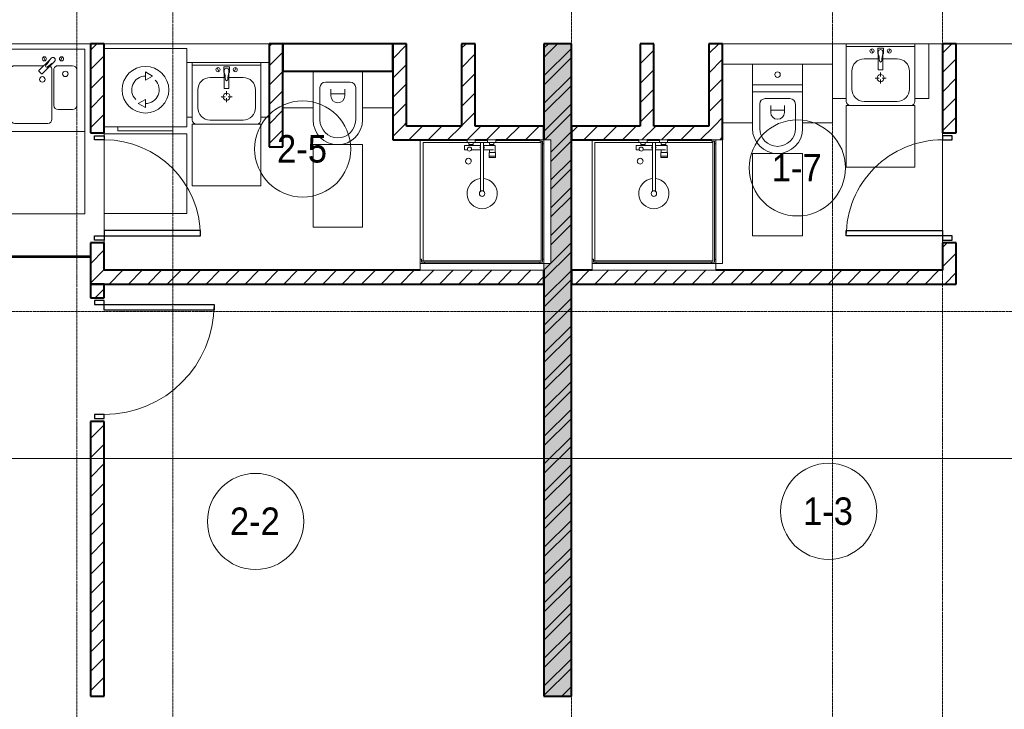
# Model space of a CAD drawing. Header units: millimetres. Extents: x 108703 to 201767, y 7718 to 232073.
# Tile 18 of 43: x 118335 to 125500, y 15903 to 20925. Entities that reach past the tile are written whole.
import ezdxf

# ---------------------------------------------------------------- set-up
doc = ezdxf.new("R2010")
doc.units = ezdxf.units.MM
doc.linetypes.add('ADSK_Линия сетки', pattern=[25, 20, -2.5, 0, -2.5])
doc.linetypes.add('Линия сетки', pattern=[25, 20, -2.5, 0, -2.5])
for name, color, linetype, lineweight in [('Двери', 7, 'Continuous', 18), ('Марки помещений', 7, 'Continuous', 20), ('Мебель', 7, 'Continuous', 18), ('Оси', 7, 'Continuous', 9), ('Перекрытия', 7, 'Continuous', 18), ('Сантехнические приборы', 7, 'Continuous', 18), ('Стены разрез', 7, 'Continuous', 40), ('Стены штриховка', 7, 'Continuous', 40), ('Форма', 7, 'Continuous', 18), ('Электрооборудование', 7, 'Continuous', 18)]:
    doc.layers.add(name, color=color, linetype=linetype, lineweight=lineweight)
doc.styles.add('Arial_3', font='arial.ttf', dxfattribs={"width": 0.9, "height": 200})
pattern_1 = [(45, (0, 0), (-70.71068, 70.71068), [])]

# ---------------------------------------------------------------- blocks, each defined once
blk = doc.blocks.new('MR_Душевой поддон - Санузел с душем_900х900-2638749-МКСС_К4_L25_84_600_')
at = {"layer": 'Сантехнические приборы', "color": 253, "true_color": 0xaaaaaa}
for p, q in [((-100, 870), (-90, 870)), ((-90, 870), (-90, 890)), ((-90, 890), (-70, 890)), ((790, 890), (-90, 890)), ((-90, 890), (-90, 10)), ((-80, 10), (-80, 880)), ((-80, 880), (790, 880)), ((-70, 890), (-70, 900)), ((770, 900), (770, 890)), ((770, 890), (790, 890)), ((780, 880), (780, 20)), ((790, 890), (790, 870)), ((790, 880), (790, 890)), ((790, 870), (800, 870)), ((800, 870), (800, 900)), ((800, 870), (800, 0)), ((338.7, 20), (338.7, 375.1)), ((361.3, 375.1), (361.3, 20)), ((251.9, 129.1), (298.9, 129.1)), ((251.9, 120), (251.9, 129.1)), ((251.9, 120), (298.9, 120)), ((251.9, 92.5), (251.9, 120)), ((298.9, 120), (251.9, 120)), ((298.9, 92.5), (251.9, 92.5)), ((253.8, 92.5), (296.6, 92.5)), ((253.8, 42), (253.8, 92.5)), ((266.7, 73.7), (338.7, 73.7)), ((296.6, 92.5), (296.6, 73.7)), ((298.9, 129.1), (298.9, 120)), ((298.9, 120), (298.9, 92.5)), ((361.3, 73.7), (428.7, 73.7)), ((455.7, 73.7), (479.1, 73.7)), ((479.1, 73.7), (479.1, 42)), ((-90, 30), (-100, 30)), ((-90, 10), (-90, 30)), ((-70, 10), (-90, 10)), ((-90, 10), (-80, 10)), ((250.2, 20), (-80, 20)), ((-70, 0), (-70, 10)), ((250.2, 20), (310, 20)), ((250.2, 0), (250.2, 20)), ((266.7, 42), (253.8, 42)), ((264, 34), (296, 34)), ((264, 20), (264, 34)), ((296, 20), (264, 20)), ((338.7, 42), (266.7, 42)), ((266.7, 42), (293.6, 42)), ((266.7, 34), (266.7, 42)), ((293.6, 34), (266.7, 34)), ((293.6, 42), (293.6, 34)), ((296, 34), (296, 20)), ((338.7, 20), (310, 20)), ((310, 20), (310, 0)), ((361.3, 20), (338.7, 20)), ((479.1, 42), (361.3, 42)), ((400, 20), (361.3, 20)), ((400, 0), (400, 20)), ((400, 20), (459.8, 20)), ((414, 20), (414, 34)), ((414, 34), (446, 34)), ((446, 20), (414, 20)), ((416.4, 34), (416.4, 42)), ((416.4, 42), (443.3, 42)), ((443.3, 34), (416.4, 34)), ((443.3, 42), (443.3, 34)), ((446, 34), (446, 20)), ((780, 20), (459.8, 20)), ((459.8, 20), (459.8, 0)), ((-100, 0), (-70, 0)), ((310, 0), (250.2, 0)), ((459.8, 0), (400, 0))]:
    blk.add_line(p, q, dxfattribs=at)
for centre, radius, start, end in [((350, 391.5), 110, 275.91598, 264.08402), ((350, 391.5), 20, 0, 180), ((350, 391.5), 20, 180, 0), ((350, 391.5), 20, 235.4667, 304.5333), ((450, 155.2), 20.9, 360, 180), ((450, 155.2), 20.9, 180, 360), ((442.2, 67.2), 15, 0, 180), ((442.2, 67.2), 15, 154.04828, 25.95172), ((350, 56.1), 15.5, 137.00933, 222.99067), ((350, 56.1), 15.5, 317.00933, 42.99067), ((442.2, 67.2), 15, 180, 0)]:
    blk.add_arc(centre, radius, start, end, dxfattribs=at)
blk = doc.blocks.new('MR_Зона обслуживания - MR_Зона обслуживания-2638751-МКСС_К4_L25_84_600_')
at = {"layer": 'Мебель', "lineweight": 9}
for p, q in [((450, 50), (-450, 50)), ((-450, 50), (-450, 0)), ((-450, 0), (450, 0)), ((450, 0), (450, 50))]:
    blk.add_line(p, q, dxfattribs=at)
blk = doc.blocks.new('MR_Унитаз напольный - Санузел с ванной-V12-МКСС_К4_L25_84_600_')
at = {"layer": 'Сантехнические приборы', "color": 253, "true_color": 0xaaaaaa}
for p, q in [((-182.5, 200), (-182.5, 50)), ((182.5, 200), (-182.5, 200)), ((182.5, 50), (182.5, 200)), ((-182.5, 50), (182.5, 50)), ((182.5, 50), (-182.5, 50)), ((-182.5, 50), (-182.5, 0)), ((-182.5, 0), (182.5, 0)), ((182.5, 0), (182.5, 50)), ((182.5, 0), (-182.5, 0)), ((-182.5, 0), (-182.5, -267.5)), ((-90, -50), (90, -50)), ((182.5, -267.5), (182.5, 0)), ((-130, -267.5), (-130, -90)), ((-50, -150), (-50, -100)), ((-50, -135), (50, -135)), ((50, -100), (50, -150)), ((130, -90), (130, -267.5))]:
    blk.add_line(p, q, dxfattribs=at)
for centre, radius, start, end in [((0, 125), 20, 0, 180), ((0, 125), 20, 180, 0), ((-90, -90), 40, 90, 180), ((90, -90), 40, 360, 90), ((0, -150), 50, 180, 0), ((0, -267.5), 182.5, 180, 360), ((0, -267.5), 130, 180, 0)]:
    blk.add_arc(centre, radius, start, end, dxfattribs=at)
blk = doc.blocks.new('MR_Зона обслуживания - MR_Зона обслуживания-V13-МКСС_К4_L25_84_600_')
at = {"layer": 'Мебель', "lineweight": 9}
for p, q in [((182.5, 0), (-182.5, 0)), ((-182.5, 0), (-182.5, -600)), ((182.5, -600), (182.5, 0)), ((-182.5, -600), (182.5, -600))]:
    blk.add_line(p, q, dxfattribs=at)
blk = doc.blocks.new('MR_Зона обслуживания - MR_Зона обслуживания-V14-МКСС_К4_L25_84_600_')
at = {"layer": 'Мебель', "lineweight": 9}
for p, q in [((108.75, 0), (-108.75, 0)), ((108.75, -425), (108.75, -250)), ((-108.75, -425), (108.75, -425))]:
    blk.add_line(p, q, dxfattribs=at)
blk = doc.blocks.new('MR_Зона обслуживания - MR_Зона обслуживания-V15-МКСС_К4_L25_84_600_')
at = {"layer": 'Мебель', "lineweight": 9}
for p, q in [((108.75, 0), (-108.75, 0)), ((-108.75, -425), (108.75, -425))]:
    blk.add_line(p, q, dxfattribs=at)
blk = doc.blocks.new('MR_Тумба-Умывальник с зеркалом - Тумба-умывальник_500-2638752-МКСС_К4_L25_84_600_')
at = {"layer": 'Сантехнические приборы', "color": 253, "true_color": 0xaaaaaa}
for p, q in [((-250, 400), (-250, 420)), ((-120, 420), (120, 420)), ((250, 420), (250, 400)), ((-210, 200), (-210, 330)), ((0, 290), (0, 260)), ((210, 330), (210, 200)), ((-10, 250), (-40, 250)), ((0, 210), (0, 240)), ((40, 250), (10, 250)), ((-17, 73.1), (-17, 187.9)), ((-14, 190.9), (14, 190.9)), ((17, 187.9), (17, 73.1)), ((-17, 110), (-120, 110)), ((-20, 73.1), (-17, 73.1)), ((-20, 33.1), (-20, 73.1)), ((-17, 60), (-17, 73.1)), ((120, 110), (17, 110)), ((17, 73.1), (17, 60)), ((17, 73.1), (20, 73.1)), ((20, 73.1), (20, 33.1)), ((-250, 20), (250, 20)), ((250, 0), (-250, 0)), ((-69.7, 39.8), (-55.6, 66.3)), ((20, 33.1), (-20, 33.1)), ((69.7, 39.8), (55.6, 66.3))]:
    blk.add_line(p, q, dxfattribs=at)
for centre, radius, start, end in [((-220, 420), 30, 90, 180), ((220, 420), 30, 0, 90), ((-120, 330), 90, 90, 180), ((120, 330), 90, 0, 90), ((0, 250), 25, 360, 180), ((0, 250), 25, 180, 360), ((-120, 200), 90, 180, 270), ((-14, 187.9), 3, 90, 180), ((-14, 187.9), 3, 105, 165), ((14, 187.9), 3, 0, 90), ((14, 187.9), 3, 15, 75), ((120, 200), 90, 270, 0), ((-217.6, 129.9), 208.5, 344.18231, 358.4054), ((0, 124.1), 9.19, 0, 180), ((217.6, 129.9), 208.5, 181.5946, 195.81769), ((-62.7, 53.1), 15, 0, 180), ((-62.7, 53.1), 15, 180, 0), ((0, 60), 17, 180, 0), ((62.7, 53.1), 15, 0, 180), ((62.7, 53.1), 15, 180, 0)]:
    blk.add_arc(centre, radius, start, end, dxfattribs=at)
blk = doc.blocks.new('MR_Зона обслуживания - MR_Зона обслуживания-2638754-МКСС_К4_L25_84_600_')
at = {"layer": 'Мебель', "lineweight": 9}
for p, q in [((250, 450), (-250, 450)), ((-250, 450), (-250, 0)), ((250, 0), (250, 450)), ((-250, 0), (250, 0))]:
    blk.add_line(p, q, dxfattribs=at)
blk = doc.blocks.new('MR_Зона обслуживания - MR_Зона обслуживания-V16-МКСС_К4_L25_84_600_')
at = {"layer": 'Мебель', "lineweight": 9}
for p, q in [((50, 400), (-50, 400)), ((-50, 400), (-50, 0)), ((50, 0), (50, 400)), ((-50, 0), (50, 0))]:
    blk.add_line(p, q, dxfattribs=at)
blk = doc.blocks.new('MR_Мойка - Кухонная мойка-V26-МКСС_К4_L25_84_600_')
at = {"layer": 'Сантехнические приборы', "color": 253, "true_color": 0xaaaaaa}
for p, q in [((-300, -50), (-300, 550)), ((-300, 550), (300, 550)), ((-300, -50), (-300, 550)), ((300, 550), (300, -50)), ((-60, 100), (-60, 460)), ((-30, 490), (210, 490)), ((240, 460), (240, 100)), ((-240, 100), (-240, 360)), ((-210, 390), (-104, 390)), ((-74, 360), (-74, 100)), ((-69.8, 48.2), (11.4, 129.4)), ((35.5, 105.4), (-45.7, 24.2)), ((15.7, 129.4), (35.5, 109.6)), ((-104, 70), (-210, 70)), ((-136.7, 6.7), (-122.6, 33.3)), ((-79, 39), (-69.8, 48.2)), ((-45.7, 24.2), (-55, 14.9)), ((2.7, 6.7), (-11.4, 33.3)), ((210, 70), (0.1, 70)), ((300, -50), (-300, -50))]:
    blk.add_line(p, q, dxfattribs=at)
for centre, radius, start, end in [((-30, 460), 30, 90, 180), ((210, 460), 30, 0, 90), ((-210, 360), 30, 90, 180), ((-104, 360), 30, 0, 90), ((-157, 130), 20, 0, 180), ((10, 170), 20, 0, 180), ((10, 170), 20, 180, 0), ((-210, 100), 30, 180, 270), ((-157, 130), 20, 180, 0), ((-104, 100), 30, 270, 0), ((-171.5, 230.2), 208.5, 299.18231, 313.4054), ((-30, 100), 30, 180, 241.44894), ((-21.7, 72.3), 9.19, 315, 135), ((13.5, 127.3), 3, 45, 135), ((13.5, 127.3), 3, 45, 135), ((33.3, 107.5), 3, 315, 45), ((33.3, 107.5), 3, 315, 45), ((210, 100), 30, 270, 0), ((-129.7, 20), 15, 0, 180), ((-129.7, 20), 15, 180, 0), ((-67, 26.9), 17, 135, 315), ((136.3, -77.5), 208.5, 136.5946, 150.81769), ((-4.3, 20), 15, 0, 180), ((-4.3, 20), 15, 180, 0)]:
    blk.add_arc(centre, radius, start, end, dxfattribs=at)
blk = doc.blocks.new('MR_Зона обслуживания - MR_Зона обслуживания-2638763-МКСС_К4_L25_84_600_')
at = {"layer": 'Мебель', "lineweight": 9}
for p, q in [((300, 600), (-300, 600)), ((-300, 600), (-300, 0)), ((300, 0), (300, 600)), ((-300, 0), (300, 0))]:
    blk.add_line(p, q, dxfattribs=at)
blk = doc.blocks.new('MR_Унитаз - Гостевой санузел-2515867-МКСС_К4_L25_84_600_')
at = {"layer": 'Сантехнические приборы', "color": 253, "true_color": 0xaaaaaa}
for p, q in [((-180, 0), (-180, -355)), ((180, -355), (180, 0)), ((-130, -355), (-130, -120)), ((-90, -80), (90, -80)), ((-50, -180), (-50, -130)), ((50, -130), (50, -180)), ((130, -120), (130, -355)), ((-50, -165), (50, -165))]:
    blk.add_line(p, q, dxfattribs=at)
for centre, radius, start, end in [((-90, -120), 40, 90, 180), ((90, -120), 40, 360, 90), ((0, -180), 50, 180, 0), ((0, -355), 180, 180, 360), ((0, -355), 130, 180, 0)]:
    blk.add_arc(centre, radius, start, end, dxfattribs=at)
blk = doc.blocks.new('MR_Зона обслуживания - MR_Зона обслуживания-2638812-МКСС_К4_L25_84_600_')
at = {"layer": 'Мебель', "lineweight": 9}
for p, q in [((180, 0), (-180, 0)), ((-180, 0), (-180, -600)), ((180, -600), (180, 0)), ((-180, -600), (180, -600))]:
    blk.add_line(p, q, dxfattribs=at)
blk = doc.blocks.new('MR_Зона обслуживания - MR_Зона обслуживания-2638813-МКСС_К4_L25_84_600_')
at = {"layer": 'Мебель', "lineweight": 9}
blk.add_line((-110, -267.5), (110, -267.5), dxfattribs=at)
blk = doc.blocks.new('MR_Зона обслуживания - MR_Зона обслуживания-V27-МКСС_К4_L25_84_600_')
at = {"layer": 'Мебель', "lineweight": 9}
for p, q in [((-9.4, 400), (-50, 400)), ((-50, 400), (-50, 0)), ((-50, 0), (-9.4, 0))]:
    blk.add_line(p, q, dxfattribs=at)
blk = doc.blocks.new('MR_Зона обслуживания - MR_Зона обслуживания-V28-МКСС_К4_L25_84_600_')
at = {"layer": 'Мебель', "lineweight": 9}
for p, q in [((50, 400), (-9.1, 400)), ((50, 0), (50, 400)), ((-9.1, 0), (50, 0))]:
    blk.add_line(p, q, dxfattribs=at)
blk = doc.blocks.new('A_DOR_Door - Вн_3_Одинарная_800x2100-3069151-МКСС_К4_L25_84_600_')
at = {"layer": 'Двери', "color": 253, "lineweight": 30, "true_color": 0xaaaaaa}
for p, q in [((-380, 20), (-350, 20)), ((-380, -50), (-380, 20)), ((-350, 20), (-350, -50)), ((350, -50), (350, 20)), ((350, 20), (380, 20)), ((380, 20), (380, -50)), ((-350, -50), (-380, -50)), ((-350, -50), (-350, -750)), ((-310, -50), (-350, -50)), ((-350, -50), (-350, -750)), ((-310, -750), (-310, -50)), ((380, -50), (350, -50)), ((-350, -750), (-310, -750))]:
    blk.add_line(p, q, dxfattribs=at)
at = {"layer": 'Двери', "color": 254, "lineweight": 9, "true_color": 0xd4d4d4}
blk.add_arc((-350, -50), 700, 270, 0, dxfattribs=at)
blk = doc.blocks.new('MR_Стиральная машина - Стиральная машина_600-2638733-МКСС_К4_L25_84_600_')
at = {"layer": 'Электрооборудование', "color": 253, "true_color": 0xaaaaaa}
for p, q in [((-200, 600), (200, 600)), ((-200, 570), (-200, 600)), ((200, 600), (200, 570)), ((-300, 570), (300, 570)), ((-300, 0), (-300, 570)), ((300, 570), (300, 0)), ((0, 430), (52, 400)), ((0, 370), (0, 430)), ((52, 400), (0, 370)), ((-52, 200), (0, 230)), ((0, 230), (0, 170)), ((0, 170), (-52, 200)), ((300, 0), (-300, 0))]:
    blk.add_line(p, q, dxfattribs=at)
for radius, start, end in [(170, 0, 180), (100, 90, 225), (100, 270, 45), (170, 180, 0)]:
    blk.add_arc((0, 300), radius, start, end, dxfattribs=at)
blk = doc.blocks.new('MR_Зона обслуживания - MR_Зона обслуживания-2638736-МКСС_К4_L25_84_600_')
at = {"layer": 'Мебель', "lineweight": 9}
for p, q in [((300, 580), (-300, 580)), ((-300, 580), (-300, 0)), ((300, 0), (300, 580)), ((-300, 0), (300, 0))]:
    blk.add_line(p, q, dxfattribs=at)
blk = doc.blocks.new('A_DOR_Door - Вн_3_Одинарная_900x2100-3069421-МКСС_К4_L25_84_600_')
at = {"layer": 'Двери', "color": 253, "lineweight": 30, "true_color": 0xaaaaaa}
for p, q in [((-400, 50), (-400, 850)), ((-400, 850), (-360, 850)), ((-400, 50), (-400, 850)), ((-360, 850), (-360, 50)), ((-430, 50), (-430, -20)), ((-400, 50), (-430, 50)), ((-360, 50), (-400, 50)), ((-400, -20), (-400, 50)), ((430, 50), (400, 50)), ((400, 50), (400, -20)), ((430, -20), (430, 50)), ((-430, -20), (-400, -20)), ((400, -20), (430, -20))]:
    blk.add_line(p, q, dxfattribs=at)
at = {"layer": 'Двери', "color": 254, "lineweight": 9, "true_color": 0xd4d4d4}
blk.add_arc((-400, 50), 800, 360, 90, dxfattribs=at)
blk = doc.blocks.new('A_DOR_Door - Вн_3_Одинарная_800x2100-3010512-МКСС_К4_L25_84_600_')
at = {"layer": 'Двери', "color": 253, "lineweight": 30, "true_color": 0xaaaaaa}
for p, q in [((-350, 50), (-350, 750)), ((-350, 750), (-310, 750)), ((-350, 50), (-350, 750)), ((-310, 750), (-310, 50)), ((-380, 50), (-380, -20)), ((-350, 50), (-380, 50)), ((-310, 50), (-350, 50)), ((-350, -20), (-350, 50)), ((380, 50), (350, 50)), ((350, 50), (350, -20)), ((380, -20), (380, 50)), ((-380, -20), (-350, -20)), ((350, -20), (380, -20))]:
    blk.add_line(p, q, dxfattribs=at)
at = {"layer": 'Двери', "color": 254, "lineweight": 9, "true_color": 0xd4d4d4}
blk.add_arc((-350, 50), 700, 360, 90, dxfattribs=at)
blk = doc.blocks.new('135_SLK_K4_AR_rvt-1-МКСС_К4_L25_84_600_')
at = {"layer": 'Стены разрез', "lineweight": 9, "true_color": 0xaaaaaa}
h = blk.add_hatch(dxfattribs=at)
h.set_pattern_fill('FP_3', color=253, style=0, pattern_type=2)
h.set_pattern_definition(pattern_1)
h.paths.add_polyline_path([(118850, 19000), (118950, 19000), (118950, 19300), (118850, 19300), (118850, 19199.2)])
h.paths.add_polyline_path([(118950, 20100), (118950, 20750), (118850, 20750), (118850, 20100)])
h = blk.add_hatch(dxfattribs=at)
h.set_pattern_fill('FP_3', color=253, style=0, pattern_type=2)
h.set_pattern_definition(pattern_1)
h.paths.add_polyline_path([(120250, 20000), (120250, 20750), (120150, 20750), (120150, 20000)])
h = blk.add_hatch(dxfattribs=at)
h.set_pattern_fill('FP_3', color=253, style=0, pattern_type=2)
h.set_pattern_definition(pattern_1)
h.paths.add_polyline_path([(121050, 20150), (121150, 20150), (121150, 20750), (121050, 20750), (121050, 20265)])
h = blk.add_hatch(dxfattribs=at)
h.set_pattern_fill('FP_3', color=253, style=0, pattern_type=2)
h.set_pattern_definition(pattern_1)
h.paths.add_polyline_path([(121650, 20150), (121650, 20750), (121550, 20750), (121550, 20150)])
h = blk.add_hatch(dxfattribs=at)
h.set_pattern_fill('FP_1', color=253, style=0, pattern_type=2)
h.set_pattern_definition([(50, (0, 0), (218.62117, -19.1268), [22.86, -251.46]), (355, (0, 0), (-42.29187, 229.2684), [18.288, -201.168]), (100.451, (18.22, -1.6), (176.33107, 210.13963), [19.428, -213.708]), (46.184, (0, 60.96), (325.29495, -50.45164), [34.29, -377.19]), (96.636, (27.1, 56.76), (284.883, 296.91266), [29.142, -320.562]), (351.184, (0, 60.96), (284.8858, 296.9107), [27.432, -301.752]), (21, (30.48, 45.72), (181.93753, -122.71832), [22.86, -251.46]), (326, (30.48, 45.72), (74.16223, 221.0262), [18.288, -201.168]), (71.451, (45.64, 35.5), (256.10035, 98.30526), [19.428, -213.708]), (37.5, (0, 0), (3.70639, 101.465895), [3.353, -195.377, 3.353, -200.863, -201.93]), (37.5, (0, 0), (3.70639, 101.465895), [-402.946, 3.353, -198.577]), (7.5, (0, 0), (80.18358, 120.21653), [3.353, -113.081, 3.353, -190.805, -76.962]), (7.5, (0, 0), (80.18358, 120.21653), [-310.591, 3.353, -73.609]), (327.5, (-67.97, 0), (162.708646, -6.87497), [3.353, -72.847, 3.353, -234.391, -315.468]), (327.5, (-67.97, 0), (162.708646, -6.87497), [-313.944, 3.353, -312.115]), (317.5, (-98.45, 0), (177.75468, 30.51183), [3.353, -95.707, 3.353, -154.534, -224.028]), (317.5, (-98.45, 0), (177.75468, 30.51183), [-256.946, 3.353, -220.675])])
h.paths.add_polyline_path([(122350, 16000), (122350, 20750), (122150, 20750), (122150, 20050), (122200, 20050), (122200, 19150), (122150, 19150), (122150, 16000)])
h = blk.add_hatch(dxfattribs=at)
h.set_pattern_fill('FP_2', color=253, style=0, pattern_type=2)
h.set_pattern_definition([(45, (0, 0), (-101.02788, 101.02788), []), (45, (67.35, 0), (-101.02788, 101.02788), [])])
h.paths.add_polyline_path([(122350, 16000), (122350, 20750), (122150, 20750), (122150, 20050), (122200, 20050), (122200, 19150), (122150, 19150), (122150, 16000)])
h = blk.add_hatch(dxfattribs=at)
h.set_pattern_fill('FP_3', color=253, style=0, pattern_type=2)
h.set_pattern_definition(pattern_1)
h.paths.add_polyline_path([(122878, 20150), (122950, 20150), (122950, 20750), (122850, 20750), (122850, 20150)])
h = blk.add_hatch(dxfattribs=at)
h.set_pattern_fill('FP_3', color=253, style=0, pattern_type=2)
h.set_pattern_definition(pattern_1)
h.paths.add_polyline_path([(123450, 20150), (123450, 20750), (123350, 20750), (123350, 20150)])
h = blk.add_hatch(dxfattribs=at)
h.set_pattern_fill('FP_3', color=253, style=0, pattern_type=2)
h.set_pattern_definition(pattern_1)
h.paths.add_polyline_path([(125150, 19100), (125150, 19300), (125050, 19300), (125050, 19100)])
h.paths.add_polyline_path([(125050, 20100), (125150, 20100), (125150, 20750), (125050, 20750), (125050, 20563.9)])
h = blk.add_hatch(dxfattribs=at)
h.set_pattern_fill('FP_3', color=253, style=0, pattern_type=2)
h.set_pattern_definition(pattern_1)
h.paths.add_polyline_path([(121740, 20050), (122150, 20050), (122150, 20150), (121050, 20150), (121050, 20050), (121700, 20050)])
h = blk.add_hatch(dxfattribs=at)
h.set_pattern_fill('FP_3', color=253, style=0, pattern_type=2)
h.set_pattern_definition(pattern_1)
h.paths.add_polyline_path([(123390, 20050), (123450, 20050), (123450, 20150), (122350, 20150), (122350, 20050), (123370, 20050)])
h = blk.add_hatch(dxfattribs=at)
h.set_pattern_fill('FP_3', color=253, style=0, pattern_type=2)
h.set_pattern_definition(pattern_1)
h.paths.add_polyline_path([(122150, 19000), (122150, 19100), (118950, 19100), (118950, 19000), (121503.6, 19000)])
h = blk.add_hatch(dxfattribs=at)
h.set_pattern_fill('FP_3', color=253, style=0, pattern_type=2)
h.set_pattern_definition(pattern_1)
h.paths.add_polyline_path([(124645.1, 19000), (125150, 19000), (125150, 19100), (122350, 19100), (122350, 19000), (123074.4, 19000)])
h = blk.add_hatch(dxfattribs=at)
h.set_pattern_fill('FP_3', color=253, style=0, pattern_type=2)
h.set_pattern_definition(pattern_1)
h.paths.add_polyline_path([(118950, 16000), (118950, 18000), (118850, 18000), (118850, 16000)])
h.paths.add_polyline_path([(118950, 18900), (118950, 19000), (118850, 19000), (118850, 18900)])
at = {"layer": 'Перекрытия', "color": 253, "true_color": 0xaaaaaa}
for p, q in [((118850, 20750), (116849.8, 20750)), ((120150, 20750), (118950, 20750)), ((124250, 20750), (123450, 20750)), ((124850, 20750), (124350, 20750)), ((125050, 20750), (124950, 20750)), ((127850, 20750), (125150, 20750)), ((118950, 20100), (118950, 20080)), ((118950, 20080), (118950, 20100)), ((125050, 20100), (125050, 20080)), ((125050, 20080), (125050, 20100)), ((118950, 20050), (118950, 19390)), ((118950, 19390), (118950, 20050)), ((125050, 20050), (125050, 19390)), ((125050, 19390), (125050, 20050)), ((118950, 19320), (118950, 19300)), ((118950, 19300), (118950, 19320)), ((125050, 19320), (125050, 19300)), ((125050, 19300), (125050, 19320))]:
    blk.add_line(p, q, dxfattribs=at)
at = {"layer": 'Стены разрез', "color": 253, "true_color": 0xaaaaaa}
for p, q in [((118850, 20750), (118850, 20100)), ((118950, 20750), (118850, 20750)), ((118950, 20100), (118950, 20750)), ((120150, 20750), (120150, 20000)), ((120250, 20750), (120150, 20750)), ((121050, 20750), (120250, 20750)), ((120250, 20750), (120250, 20550)), ((120250, 20000), (120250, 20750)), ((121050, 20550), (121050, 20750)), ((121050, 20750), (121050, 20150)), ((121150, 20750), (121050, 20750)), ((121150, 20150), (121150, 20750)), ((121550, 20750), (121550, 20150)), ((121650, 20750), (121550, 20750)), ((121650, 20150), (121650, 20750)), ((122350, 20750), (122150, 20750)), ((122150, 20750), (122150, 20050)), ((122350, 16000), (122350, 20750)), ((122950, 20750), (122850, 20750)), ((122850, 20750), (122850, 20150)), ((122950, 20150), (122950, 20750)), ((123450, 20750), (123350, 20750)), ((123350, 20750), (123350, 20150)), ((123450, 20150), (123450, 20750)), ((125150, 20750), (125050, 20750)), ((125050, 20750), (125050, 20100)), ((125150, 20100), (125150, 20750)), ((120250, 20550), (121050, 20550)), ((121050, 20150), (121050, 20050)), ((121550, 20150), (121150, 20150)), ((122150, 20150), (121650, 20150)), ((122150, 20050), (122150, 20150)), ((122850, 20150), (122350, 20150)), ((122350, 20150), (122350, 20050)), ((123350, 20150), (122950, 20150)), ((123450, 20050), (123450, 20150)), ((118850, 20100), (118950, 20100)), ((125050, 20100), (125150, 20100)), ((120150, 20000), (120250, 20000)), ((121050, 20050), (121590.2, 20050)), ((121650, 20050), (121740, 20050)), ((121799.8, 20050), (122120, 20050)), ((122350, 20050), (122840.2, 20050)), ((122900, 20050), (122990, 20050)), ((123049.8, 20050), (123370, 20050)), ((118850, 19300), (118850, 19200)), ((118950, 19300), (118850, 19300)), ((118950, 19100), (118950, 19300)), ((125150, 19300), (125050, 19300)), ((125050, 19300), (125050, 19100)), ((125150, 19100), (125150, 19300)), ((118850, 19200), (115250, 19200)), ((115250, 19199.2), (118850, 19199.2)), ((118850, 19199.2), (118850, 19000)), ((121250, 19100), (118950, 19100)), ((122150, 19100), (122150, 16000)), ((122150, 19000), (122150, 19100)), ((122500, 19100), (122350, 19100)), ((122350, 19100), (122350, 19000)), ((125050, 19100), (123400, 19100)), ((125150, 19000), (125150, 19100)), ((118850, 19000), (118950, 19000)), ((118850, 19000), (118850, 18900)), ((118950, 19000), (118850, 19000)), ((118950, 19000), (122150, 19000)), ((118950, 18900), (118950, 19000)), ((122350, 19000), (125150, 19000)), ((118850, 18900), (118950, 18900)), ((118850, 18000), (118850, 16000)), ((118950, 18000), (118850, 18000)), ((118950, 16000), (118950, 18000)), ((118850, 16000), (118950, 16000)), ((122150, 16000), (122350, 16000))]:
    blk.add_line(p, q, dxfattribs=at)
at = {"layer": 'Стены штриховка', "color": 253, "true_color": 0xaaaaaa}
blk.add_line((118850, 19199.2), (118850, 19200), dxfattribs=at)
at = {"layer": 'Двери', "color": 253, "lineweight": 18, "true_color": 0xaaaaaa}
for name, p, rotation in [('A_DOR_Door - Вн_3_Одинарная_800x2100-3069151-МКСС_К4_L25_84_600_', (118900, 19700), 90), ('A_DOR_Door - Вн_3_Одинарная_800x2100-3010512-МКСС_К4_L25_84_600_', (125100, 19700), 90), ('A_DOR_Door - Вн_3_Одинарная_900x2100-3069421-МКСС_К4_L25_84_600_', (118900, 18450), 270)]:
    blk.add_blockref(name, p, dxfattribs=dict(at, rotation=rotation))
at = {"layer": 'Мебель', "color": 253, "lineweight": 18, "true_color": 0xaaaaaa}
for name, p, rotation in [('MR_Зона обслуживания - MR_Зона обслуживания-V16-МКСС_К4_L25_84_600_', (124300, 20750), 180), ('MR_Зона обслуживания - MR_Зона обслуживания-V16-МКСС_К4_L25_84_600_', (124900, 20750), 180), ('MR_Зона обслуживания - MR_Зона обслуживания-V27-МКСС_К4_L25_84_600_', (119540.9, 20614.1), 180), ('MR_Зона обслуживания - MR_Зона обслуживания-V28-МКСС_К4_L25_84_600_', (120140.9, 20614.1), 180), ('MR_Зона обслуживания - MR_Зона обслуживания-2638754-МКСС_К4_L25_84_600_', (124600, 20300), 180), ('MR_Зона обслуживания - MR_Зона обслуживания-2638754-МКСС_К4_L25_84_600_', (119840.9, 20164.1), 180), ('MR_Зона обслуживания - MR_Зона обслуживания-2638763-МКСС_К4_L25_84_600_', (118510, 20110), 180), ('MR_Зона обслуживания - MR_Зона обслуживания-2638736-МКСС_К4_L25_84_600_', (119250.3, 20094.6), 180), ('MR_Зона обслуживания - MR_Зона обслуживания-2638751-МКСС_К4_L25_84_600_', (122150, 19600), 270.0000000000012), ('MR_Зона обслуживания - MR_Зона обслуживания-2638751-МКСС_К4_L25_84_600_', (123400, 19600), 270.0000000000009), ('MR_Зона обслуживания - MR_Зона обслуживания-2638751-МКСС_К4_L25_84_600_', (121700, 19150), 180), ('MR_Зона обслуживания - MR_Зона обслуживания-2638751-МКСС_К4_L25_84_600_', (122950, 19150), 180)]:
    blk.add_blockref(name, p, dxfattribs=dict(at, rotation=rotation))
for name, p in [('MR_Зона обслуживания - MR_Зона обслуживания-V15-МКСС_К4_L25_84_600_', (123558.8, 20600)), ('MR_Зона обслуживания - MR_Зона обслуживания-V14-МКСС_К4_L25_84_600_', (124141.3, 20600)), ('MR_Зона обслуживания - MR_Зона обслуживания-2638813-МКСС_К4_L25_84_600_', (120360, 20550)), ('MR_Зона обслуживания - MR_Зона обслуживания-2638813-МКСС_К4_L25_84_600_', (120940, 20550)), ('MR_Зона обслуживания - MR_Зона обслуживания-2638812-МКСС_К4_L25_84_600_', (120650, 20015)), ('MR_Зона обслуживания - MR_Зона обслуживания-V13-МКСС_К4_L25_84_600_', (123850, 19950))]:
    blk.add_blockref(name, p, dxfattribs=at)
at = {"layer": 'Сантехнические приборы', "color": 253, "lineweight": 18, "true_color": 0xaaaaaa, "rotation": 180}
for name, p in [('MR_Мойка - Кухонная мойка-V26-МКСС_К4_L25_84_600_', (118510, 20660)), ('MR_Тумба-Умывальник с зеркалом - Тумба-умывальник_500-2638752-МКСС_К4_L25_84_600_', (124600, 20750)), ('MR_Тумба-Умывальник с зеркалом - Тумба-умывальник_500-2638752-МКСС_К4_L25_84_600_', (119840.9, 20614.1)), ('MR_Душевой поддон - Санузел с душем_900х900-2638749-МКСС_К4_L25_84_600_', (122050, 20050)), ('MR_Душевой поддон - Санузел с душем_900х900-2638749-МКСС_К4_L25_84_600_', (123300, 20050))]:
    blk.add_blockref(name, p, dxfattribs=at)
at = {"layer": 'Сантехнические приборы', "color": 253, "lineweight": 18, "true_color": 0xaaaaaa}
for name, p in [('MR_Унитаз напольный - Санузел с ванной-V12-МКСС_К4_L25_84_600_', (123850, 20400)), ('MR_Унитаз - Гостевой санузел-2515867-МКСС_К4_L25_84_600_', (120650, 20550))]:
    blk.add_blockref(name, p, dxfattribs=at)
at = {"layer": 'Электрооборудование', "color": 253, "lineweight": 18, "true_color": 0xaaaaaa, "rotation": 180}
blk.add_blockref('MR_Стиральная машина - Стиральная машина_600-2638733-МКСС_К4_L25_84_600_', (119250.3, 20714.6), dxfattribs=at)
blk = doc.blocks.new('135_SLK_K4_AR_FCD_rvt-1-МКСС_К4_L25_84_600_')
at = {"layer": 'Форма', "color": 253, "lineweight": 9, "true_color": 0xaaaaaa}
blk.add_line((136800, 17730), (114204.1, 17730), dxfattribs=at)
blk = doc.blocks.new('050_Марка_Помещение - Номер-620969-МКСС_К4_L25_84_600_')
at = {"layer": 'Марки помещений'}
blk.add_circle((0, 0), 3.5, dxfattribs=at)

msp = doc.modelspace()

# ---------------------------------------------------------------- linework, layer by layer
at = {"layer": 'Оси', "linetype": 'Линия сетки'}
for p, q in [((118750, 12025.7), (118750, 33100)), ((119450, 13295.7), (119450, 33100)), ((122350, 12025.7), (122350, 33100)), ((124250, 13295.7), (124250, 33100)), ((125050, 12025.7), (125050, 33100))]:
    msp.add_line(p, q, dxfattribs=at)
at = {"layer": 'Оси', "linetype": 'ADSK_Линия сетки'}
msp.add_line((136800, 18800), (109521, 18800), dxfattribs=at)

# ---------------------------------------------------------------- block references
at = {"lineweight": 5}
for name in ['135_SLK_K4_AR_FCD_rvt-1-МКСС_К4_L25_84_600_', '135_SLK_K4_AR_rvt-1-МКСС_К4_L25_84_600_']:
    msp.add_blockref(name, (0, 0), dxfattribs=at)
at = {"layer": 'Марки помещений', "xscale": 99.99999999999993, "yscale": 99.99999999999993, "zscale": 99.99999999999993}
for p in [(120394.3, 19983), (123994.1, 19845.4), (124221.8, 17344.3), (120051.5, 17271)]:
    msp.add_blockref('050_Марка_Помещение - Номер-620969-МКСС_К4_L25_84_600_', p, dxfattribs=at)

# ---------------------------------------------------------------- texts
at = {"layer": 'Марки помещений', "lineweight": 9, "char_height": 200, "width": 447.342, "attachment_point": 1, "style": 'Arial_3'}
for s, insert in [('2-5', (120207.8, 20084.7)), ('1-7', (123807.6, 19947.1)), ('1-3', (124035.3, 17446.1)), ('2-2', (119864.9, 17372.7))]:
    msp.add_mtext(s, dxfattribs=dict(at, insert=insert))

doc.saveas('drawing.dxf')
